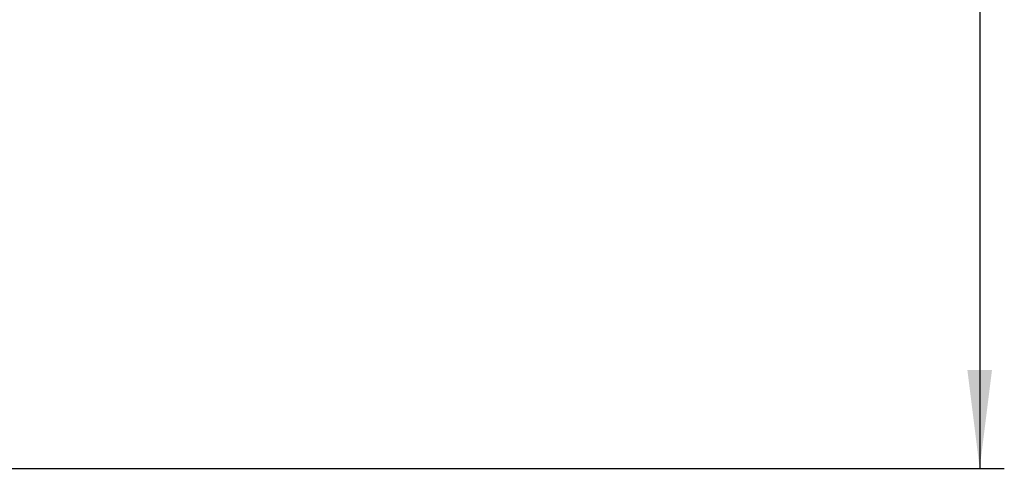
# Model space of a CAD drawing. Header units: millimetres. Extents: x 0 to 381, y 0 to 210.
# Tile 6 of 11: x 208 to 228, y 119 to 129. Entities that reach past the tile are written whole.
import ezdxf

# ---------------------------------------------------------------- set-up
doc = ezdxf.new("R2010")
doc.units = ezdxf.units.MM
doc.layers.add('标注层', color=3, linetype='Continuous')
doc.styles.add('SLDTEXTSTYLE6', font='TXT', dxfattribs={"width": 0.605})
doc.dimstyles.new('SLDDIMSTYLE5', dxfattribs={"dimtxt": 2, "dimasz": 2, "dimexe": 0, "dimexo": 0.0625, "dimgap": 0.5, "dimtad": 2, "dimlfac": 1.5, "dimrnd": 1e-09, "dimzin": 12, "dimdsep": 46, "dimtxsty": 'SLDTEXTSTYLE6', "dimsah": 1, "dimcen": 0.09, "dimadec": 0, "dimazin": 3, "dimtfac": 1, "dimtofl": 0, "dimtmove": 0, "dimatfit": 3, "dimfxl": 0, "dimfrac": 2, "dimtolj": 1, "dimtzin": 12, "dimarcsym": 0})

# ---------------------------------------------------------------- blocks, each defined once
blk = doc.blocks.new('_D_11')
at = {"layer": '标注层'}
for p, q in [((204.535, 161.423), (227.802, 161.423)), ((227.302, 161.423), (227.302, 119.423)), ((204.535, 119.423), (227.802, 119.423))]:
    blk.add_line(p, q, dxfattribs=at)
for points in [[(227.302, 161.423), (227.052, 159.423), (227.552, 159.423)], [(227.302, 119.423), (227.552, 121.423), (227.052, 121.423)]]:
    blk.add_solid(points, dxfattribs=at)
at = {"layer": '标注层', "char_height": 2, "attachment_point": 1, "rotation": 90, "style": 'SLDTEXTSTYLE6'}
for s, insert in [('63', (224.719, 140.354)), ('%%c', (224.724, 137.438))]:
    blk.add_mtext(s, dxfattribs=dict(at, insert=insert))

msp = doc.modelspace()

# ---------------------------------------------------------------- dimensions: what is measured, and where the dimension line sits
at = {"layer": '标注层'}
dim = msp.add_linear_dim(base=(227.302434, 119.423317), p1=(204.034532, 161.423317), p2=(204.034532, 119.423317), angle=90, text='%%c<>', dimstyle='SLDDIMSTYLE5', dxfattribs=at)
dim.commit()
dim.dimension.update_dxf_attribs({"geometry": '_D_11', "text_midpoint": (227.302434, 140.423317), "dimtype": 160})

doc.saveas('drawing.dxf')
